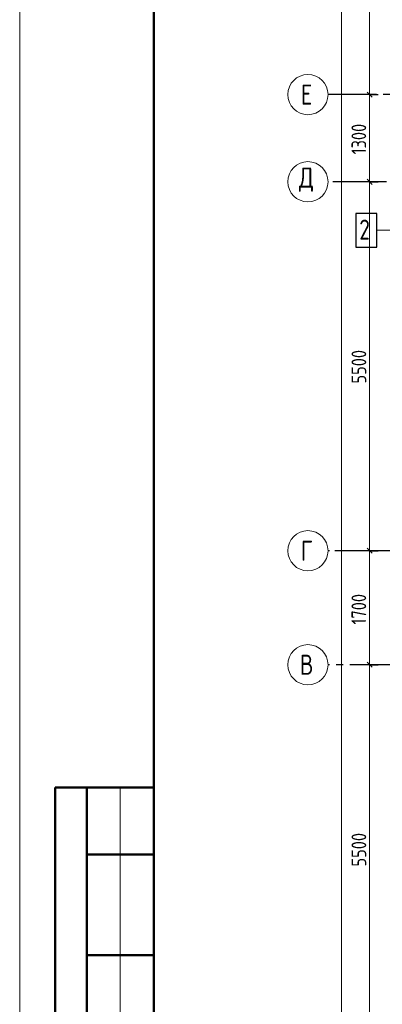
# Model space of a CAD drawing. Header units: millimetres. Extents: x 0 to 43617, y 0 to 59400.
# Tile 2 of 45: x 0 to 5410, y 12268 to 26946. Entities that reach past the tile are written whole.
import ezdxf

# ---------------------------------------------------------------- set-up
doc = ezdxf.new("R2010")
doc.units = ezdxf.units.MM
doc.linetypes.add('______5', pattern=[1100, 800, -100, 100, -100])
for name, color, linetype, lineweight in [('Standard', 7, 'Continuous', 25), ('Обрамление П-обр. равн.', 7, 'Continuous', 25), ('Оси', 40, '______5', 18), ('Позиционная метка номер позиции', 7, 'Continuous', 13)]:
    doc.layers.add(name, color=color, linetype=linetype, lineweight=lineweight)
doc.styles.add('GOST 2.304-81', font='txt')
doc.styles.add('ISOCPEUR', font='txt')

msp = doc.modelspace()

# ---------------------------------------------------------------- linework, layer by layer
at = {"layer": 'Standard', "color": 7, "linetype": 'Continuous', "lineweight": 13, "transparency": 33554687}
for p, q in [((5221, 25830), (5221, 29130)), ((5221, 24530), (5221, 25830)), ((5221, 19030), (5221, 24530)), ((5221, 17330), (5221, 19030)), ((1500, 15500), (1500, 9000))]:
    msp.add_line(p, q, dxfattribs=at)
at = {"layer": 'Standard', "color": 7, "linetype": 'Continuous', "lineweight": 25, "transparency": 33554687}
for p, q in [((5258, 25792), (5183, 25867)), ((5258, 24492), (5183, 24567)), ((5258, 18992), (5183, 19068)), ((5258, 17293), (5183, 17368))]:
    msp.add_line(p, q, dxfattribs=at)
at = {"layer": 'Standard', "color": 251, "linetype": 'Continuous', "lineweight": -3, "true_color": 0x656565, "transparency": 33554687}
for p, q in [((5221, 25830), (5096, 25830)), ((5221, 25830), (5346, 25830)), ((5221, 24530), (5096, 24530)), ((5221, 24530), (5346, 24530)), ((5221, 24530), (5221, 24530)), ((5221, 19030), (5096, 19030)), ((5221, 19030), (5346, 19030)), ((5221, 17330), (5096, 17330)), ((5221, 17330), (5346, 17330)), ((5221, 17330), (5221, 17330))]:
    msp.add_line(p, q, dxfattribs=at)
at = {"layer": 'Standard', "color": 7, "linetype": 'Continuous', "lineweight": 50, "transparency": 33554687}
for p, q in [((2000, 15500), (527, 15500)), ((527, 15500), (527, 9000)), ((527, 15500), (527, 9000)), ((1000, 15500), (1000, 9000)), ((2000, 14500), (1000, 14500)), ((2000, 13000), (1000, 13000))]:
    msp.add_line(p, q, dxfattribs=at)
at = {"layer": 'Standard', "color": 7, "linetype": 'Continuous', "lineweight": 13, "transparency": 33554687}
msp.add_lwpolyline([(0, 0), (42000, 0), (42000, 59400), (0, 59400), (0, 0)], close=True, dxfattribs=at)
at = {"layer": 'Standard', "color": 7, "linetype": 'Continuous', "lineweight": 50, "transparency": 33554687}
msp.add_lwpolyline([(2000, 58900), (41500, 58900), (41500, 500), (2000, 500), (2000, 58900)], close=True, dxfattribs=at)
at = {"layer": 'Standard', "color": 7, "linetype": 'Continuous', "lineweight": 13, "transparency": 33554687}
for points in [[(4802, 10630), (4802, 33448), (4802, 33448), (4802, 57120)], [(5221, 11830), (5221, 15087), (5221, 15087), (5221, 17330)]]:
    msp.add_lwpolyline(points, dxfattribs=at)
at = {"layer": 'Standard', "color": 251, "linetype": 'Continuous', "lineweight": -3, "true_color": 0x656565, "transparency": 33554687}
for points in [[(5221, 25830), (5204, 25830), (5204, 25830), (5204, 25830), (5204, 25830), (5204, 25830), (5204, 25830), (5204, 25830), (5204, 25830), (5204, 25830), (5204, 25830), (5204, 25830), (5204, 25830), (5204, 25830), (5204, 25830), (5204, 25830), (5204, 25830), (5204, 25830), (5204, 25830), (4700, 25830)], [(5221, 19030), (5204, 19030), (5204, 19030), (5204, 19030), (5204, 19030), (5204, 19030), (5204, 19030), (5204, 19030), (5204, 19030), (5204, 19030), (5204, 19030), (5204, 19030), (5204, 19030), (5204, 19030), (5204, 19030), (5204, 19030), (5204, 19030), (5204, 19030), (5204, 19030), (5204, 19030), (5204, 19030), (5204, 19030), (5204, 19030), (4700, 19030)]]:
    msp.add_lwpolyline(points, dxfattribs=at)
at = {"layer": 'Обрамление П-обр. равн.', "color": 7, "linetype": 'Continuous', "lineweight": 25, "transparency": 33554687}
msp.add_lwpolyline([(5016, 23557), (5326, 23557), (5326, 24057), (5016, 24057), (5016, 23557)], dxfattribs=at)
at = {"layer": 'Оси', "color": 8, "linetype": '______5', "lineweight": -3, "transparency": 33554687}
for p, q in [((29524, 25830), (4600, 25830)), ((34074, 24530), (4600, 24530)), ((34074, 24530), (4600, 24530)), ((33224, 19030), (4600, 19030)), ((33224, 17330), (4600, 17330))]:
    msp.add_line(p, q, dxfattribs=at)
at = {"layer": 'Оси', "color": 7, "linetype": 'Continuous', "lineweight": 13, "transparency": 33554687}
for centre in [(4300, 25830), (4300, 24530), (4300, 24530), (4300, 19030), (4300, 17330)]:
    msp.add_circle(centre, 300, dxfattribs=at)
at = {"layer": 'Позиционная метка номер позиции', "color": 7, "linetype": 'Continuous', "lineweight": 13, "transparency": 33554687}
msp.add_lwpolyline([(5326, 23807), (7506, 23807), (8049, 23275)], dxfattribs=at)

# ---------------------------------------------------------------- texts
at = {"layer": 'Standard', "color": 7, "linetype": 'Continuous', "lineweight": 25, "transparency": 33554687, "char_height": 220, "attachment_point": 7, "rotation": 90, "style": 'GOST 2.304-81'}
for s, insert, width in [('1300', (5170, 24938), 610.16), ('5500', (5171, 21522), 641.48), ('1700', (5170, 17930), 625.74), ('5500', (5171, 14322), 641.48)]:
    msp.add_mtext(s, dxfattribs=dict(at, insert=insert, width=width))
at = {"layer": 'Обрамление П-обр. равн.', "color": 7, "linetype": 'Continuous', "lineweight": 13, "transparency": 33554687, "insert": (5066, 23667), "char_height": 300, "width": 326.42, "attachment_point": 7, "style": 'ISOCPEUR'}
msp.add_mtext('\\W0.78;2', dxfattribs=at)
at = {"layer": 'Оси', "color": 7, "linetype": 'Continuous', "lineweight": 25, "transparency": 33554687, "char_height": 300, "attachment_point": 7, "style": 'ISOCPEUR'}
for s, insert, width in [('\\W0.78;Е', (4195, 25680), 326.41), ('\\W0.82;Д', (4165, 24380), 392.65), ('\\W0.78;Г', (4195, 18880), 326.41), ('\\W0.80;В', (4180, 17180), 359.83)]:
    msp.add_mtext(s, dxfattribs=dict(at, insert=insert, width=width))

doc.saveas('drawing.dxf')
